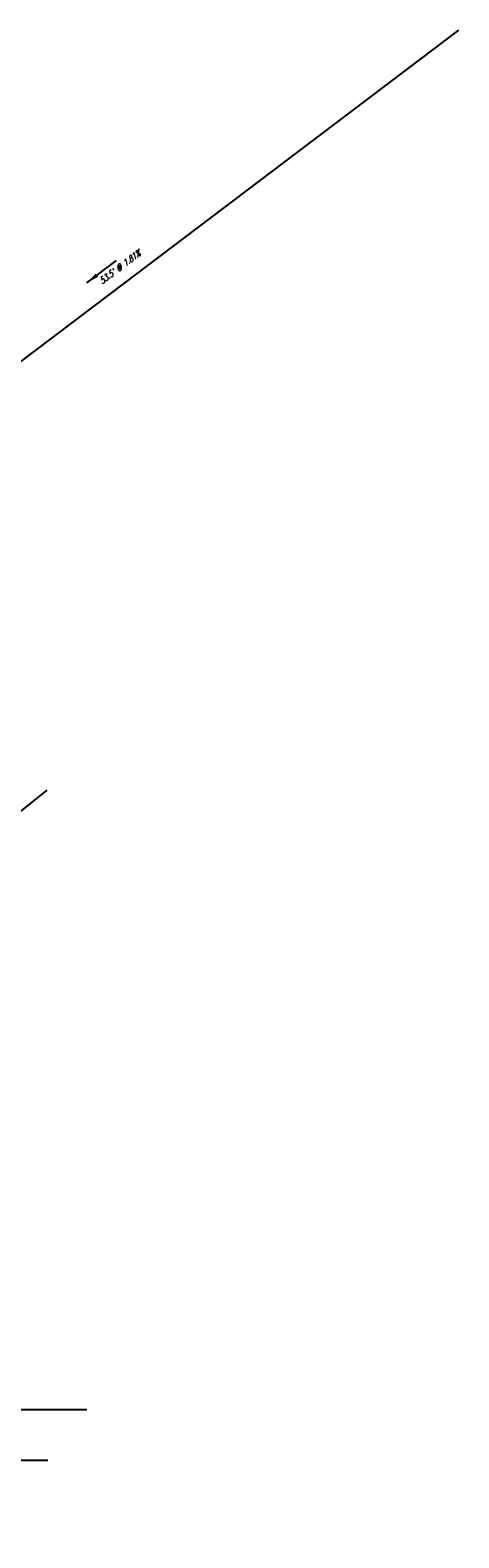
# Model space of a CAD drawing. Extents: x 167754 to 212748, y 396132 to 454338.
# Tile 33 of 150: x 178818 to 178846, y 416577 to 416674. Entities that reach past the tile are written whole.
import ezdxf
from ezdxf.enums import TextEntityAlignment as Align

# ---------------------------------------------------------------- set-up
doc = ezdxf.new("R2010")
doc.units = 0
doc.header["$MEASUREMENT"] = 0
doc.layers.add('0_3DP_MAT', color=181, linetype='CONTINUOUS', plot=False)
doc.layers.add('0_EX. 3DP', color=31, linetype='CONTINUOUS', plot=False)
doc.layers.add('SC_SCRATCH-6', color=6, linetype='CONTINUOUS')
doc.styles.add('romans', font='romans.shx', dxfattribs={"width": 0.75, "oblique": 22.5})
doc.dimstyles.new('4P', dxfattribs={"dimscale": 4, "dimtxt": 0.14, "dimasz": 0.14, "dimexe": 0.05, "dimexo": 0.05, "dimgap": 0.05, "dimtad": 1, "dimzin": 0, "dimdsep": 46, "dimtxsty": 'romans', "dimcen": 0, "dimdle": 0.1, "dimclrd": 1, "dimclre": 1, "dimclrt": 7, "dimaunit": 1, "dimadec": 4, "dimazin": 0, "dimtfac": 1, "dimtmove": 0, "dimatfit": 2, "dimfxl": 1, "dimtvp": 1, "dimtolj": 1, "dimtzin": 0, "dimarcsym": 0})

msp = doc.modelspace()

# ---------------------------------------------------------------- linework, layer by layer
at = {"layer": '0_EX. 3DP'}
for points in [[(178682.819, 416545.626, 1150.172), (178722.177, 416576.596, 1150.503), (178802.932, 416641.863, 1152.914), (178845.564, 416674.116, 1153.883)], [(178696.471, 416526.723, 1150.053), (178736.79, 416559.193, 1150.584), (178736.79, 416559.193, 1150.584), (178818.946, 416624.971, 1152.188)]]:
    msp.add_polyline3d(points, dxfattribs=at)

# ---------------------------------------------------------------- texts
at = {"layer": '0_3DP_MAT', "style": 'romans', "oblique": 22.5, "width": 0.75}
msp.add_text("53.5' @ 1.81%", height=0.4, rotation=37.10912, dxfattribs=at).set_placement((178823.765, 416658.627), align=Align.CENTER)

# ---------------------------------------------------------------- leaders
at = {"layer": '0_3DP_MAT'}
msp.add_leader([(178821.521, 416657.778), (178823.435, 416659.226)], dimstyle='4P', override={"dimscale": 20, "dimtxt": 0.12, "dimasz": 0.04, "dimdec": 2}, dxfattribs=at)
at = {"layer": 'SC_SCRATCH-6', "has_arrowhead": 0}
for points in [[(178803.847, 416584.907), (178803.857, 416584.908), (178821.517, 416584.908)], [(178801.321, 416581.644), (178801.331, 416581.645), (178818.991, 416581.645)]]:
    msp.add_leader(points, dimstyle='4P', override={"dimscale": 20, "dimasz": 0.1}, dxfattribs=at)

doc.saveas('drawing.dxf')
